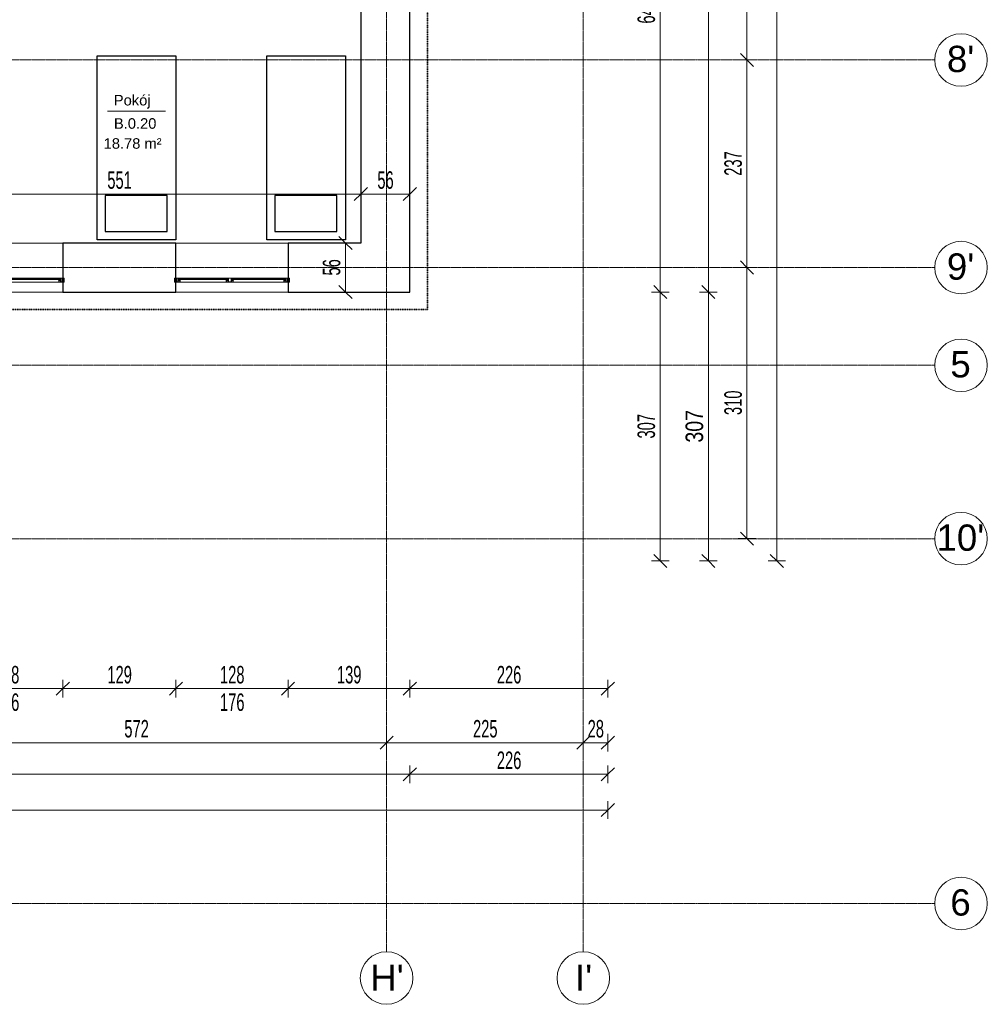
# Model space of a CAD drawing. Header units: millimetres. Extents: x -56965 to 15328, y -25411 to 16900.
# Tile 58 of 69: x -9156 to 1888, y -21975 to -10734. Entities that reach past the tile are written whole.
import ezdxf

# ---------------------------------------------------------------- set-up
doc = ezdxf.new("R2010")
doc.units = ezdxf.units.MM
doc.linetypes.add('__FK_przerywana', pattern=[3.2004, 1.6002, -1.6002])
doc.linetypes.add('Linia siatki', pattern=[22.225, 12.7, -3.175, 3.175, -3.175])
for name, color, linetype, lineweight in [('A-ANNO-DIMS', 7, 'Continuous', 5), ('A-ANNO-DIMS-100', 7, 'Continuous', 5), ('A-AREA-IDEN', 7, 'Continuous', 5), ('A-DETL-GENF', 7, 'Continuous', 5), ('A-GLAZ', 7, 'Continuous', 5), ('A-WALL', 7, 'Continuous', 5), ('G-IMPT', 7, 'Continuous', 5), ('S-GRID', 7, 'Continuous', 5), ('S-GRID-IDEN', 7, 'Continuous', 5)]:
    doc.layers.add(name, color=color, linetype=linetype, lineweight=lineweight)
doc.layers.add('A-DETL', color=7, linetype='Continuous', lineweight=5, true_color=0x00a600)
doc.styles.add('Arial_1', font='arial.ttf', dxfattribs={"width": 0.8, "height": 200})
doc.styles.add('Arial_2', font='arial.ttf', dxfattribs={"height": 300})
doc.styles.add('Arial_3', font='arial.ttf', dxfattribs={"height": 120})
doc.styles.add('Arial_4', font='arial.ttf', dxfattribs={"width": 0.6, "height": 200})
doc.dimstyles.new('REVIT_standard', dxfattribs={"dimscale": 304.8, "dimtxt": 204.05188, "dimasz": 0.492126, "dimexe": 0.328084, "dimexo": 0.0625, "dimgap": 0, "dimtad": 1, "dimdec": 0, "dimlfac": 0.1, "dimzin": 0, "dimdsep": 46, "dimtxsty": 'Arial_1', "dimblk1": 'OBLIQUE', "dimblk2": 'OBLIQUE', "dimsah": 1, "dimcen": 0.09, "dimazin": 0, "dimtfac": 1, "dimtdec": 4, "dimtix": 1, "dimtmove": 0, "dimatfit": 3, "dimfxl": 0.328084, "dimfxlon": 1, "dimtvp": 1, "dimtolj": 1, "dimtzin": 0, "dimarcsym": 2})
doc.dimstyles.new('standard_wielkość_otworów', dxfattribs={"dimscale": 304.8, "dimtxt": 204.05188, "dimasz": 0.492126, "dimexe": 0.328084, "dimexo": 0.0625, "dimgap": 0, "dimtad": 1, "dimdec": 0, "dimlfac": 0.1, "dimzin": 0, "dimdsep": 46, "dimtxsty": 'Arial_4', "dimblk1": 'OBLIQUE', "dimblk2": 'OBLIQUE', "dimsah": 1, "dimcen": 0.09, "dimazin": 0, "dimtfac": 1, "dimtdec": 4, "dimtix": 1, "dimtmove": 0, "dimatfit": 3, "dimfxl": 0.328084, "dimfxlon": 1, "dimtvp": 1, "dimtolj": 1, "dimtzin": 0, "dimarcsym": 2})

# ---------------------------------------------------------------- blocks, each defined once
blk = doc.blocks.new('Aluprof_MB-45_I_Alu_Window-FIX-4-panel_ENG_R-00495 - 1230 x 1480-1588573-PARTER')
at = {"layer": 'A-DETL-GENF'}
for p, q in [((-64, -165), (-593, -165)), ((-69, -120), (-590, -120)), ((-590, -129), (-69, -129)), ((-590, -135), (-69, -135)), ((593, -165), (-14, -165)), ((590, -120), (18, -120)), ((18, -129), (590, -129)), ((18, -135), (590, -135))]:
    blk.add_line(p, q, dxfattribs=at)
at = {"layer": 'A-GLAZ', "color": 55, "true_color": 0xafaf3c}
for p, q in [((-655, -120), (-640, -120)), ((-655, -165), (-655, -120)), ((-640, -165), (-655, -165)), ((-640, -120), (-640, -165)), ((655, -120), (640, -120)), ((640, -120), (640, -165)), ((640, -165), (655, -165)), ((655, -165), (655, -120))]:
    blk.add_line(p, q, dxfattribs=at)
at = {"layer": 'G-IMPT'}
for p, q in [((-603, -135), (-602, -135)), ((-593, -139), (-595, -139)), ((-593, -138), (-593, -138)), ((-593, -143), (-593, -142)), ((-592, -144), (-593, -144)), ((-592, -135), (-591, -135)), ((-590, -137), (-591, -143)), ((-69, -137), (-67, -143)), ((-66, -135), (-68, -135)), ((-67, -144), (-66, -144)), ((-66, -138), (-66, -138)), ((-66, -143), (-66, -142)), ((-65, -139), (-63, -139)), ((-56, -135), (-56, -135)), ((6, -135), (6, -135)), ((15, -139), (13, -139)), ((16, -135), (18, -135)), ((16, -138), (16, -138)), ((15, -143), (16, -142)), ((17, -144), (16, -144)), ((19, -137), (17, -143)), ((590, -137), (591, -143)), ((592, -135), (591, -135)), ((592, -144), (593, -144)), ((593, -138), (593, -138)), ((593, -139), (595, -139)), ((593, -143), (593, -142)), ((603, -135), (602, -135))]:
    blk.add_line(p, q, dxfattribs=at)
at = {"layer": 'G-IMPT', "flags": 128}
for points in [[(-590, -120), (-591, -120), (-640, -120), (-640, -124), (-639, -124), (-638, -124), (-638, -122), (-635, -122), (-635, -132), (-635, -132), (-635, -132), (-635, -140), (-638, -140), (-638, -138), (-639, -138), (-640, -138), (-640, -147), (-639, -147), (-638, -147), (-638, -145), (-635, -145), (-635, -154), (-635, -154), (-635, -154), (-635, -163), (-638, -163), (-638, -161), (-639, -161), (-640, -161), (-640, -165), (-611, -165), (-611, -161), (-613, -161), (-613, -161), (-613, -163), (-616, -163), (-616, -154), (-616, -154), (-616, -154), (-616, -145), (-613, -145), (-613, -147), (-613, -147), (-611, -147), (-611, -136), (-611, -136), (-612, -136), (-612, -136), (-612, -137), (-616, -137), (-616, -132), (-616, -132), (-616, -132), (-616, -127), (-612, -127), (-612, -128), (-612, -128), (-611, -128), (-611, -128), (-611, -125), (-611, -125), (-615, -125), (-615, -124), (-616, -124), (-616, -122), (-600, -122), (-600, -124), (-602, -124), (-602, -125), (-598, -125), (-597, -124), (-599, -124), (-599, -121), (-592, -121), (-592, -124), (-593, -124), (-592, -125), (-590, -125)], [(-618, -138), (-617, -139), (-613, -139), (-613, -143), (-617, -143), (-618, -144), (-618, -163), (-633, -163), (-633, -144), (-634, -143), (-639, -143), (-639, -141), (-634, -141), (-633, -141), (-633, -122), (-618, -122)], [(-613, -161), (-613, -161), (-614, -161), (-615, -161), (-615, -160), (-610, -160), (-610, -163), (-609, -164), (-595, -164), (-594, -163), (-594, -149), (-595, -148), (-612, -148), (-615, -148), (-615, -147), (-614, -145), (-613, -146), (-613, -147), (-611, -147), (-595, -147), (-594, -147), (-594, -144), (-596, -144), (-601, -143), (-601, -142), (-601, -142), (-600, -142), (-595, -143), (-595, -143), (-595, -141), (-594, -141), (-593, -142), (-593, -165), (-593, -165), (-611, -165), (-611, -161)], [(-596, -129), (-598, -129), (-599, -129), (-600, -129), (-600, -129), (-600, -125), (-600, -125), (-590, -125), (-590, -125), (-590, -129), (-590, -129), (-591, -129), (-592, -129), (-594, -129), (-594, -129), (-596, -129)], [(18, -120), (18, -120), (18, -125), (16, -125), (15, -124), (17, -124), (17, -121), (10, -121), (10, -124), (11, -124), (10, -125), (7, -125), (7, -124), (8, -124), (8, -122), (-8, -122), (-8, -124), (-6, -124), (-6, -125), (-3, -125), (-3, -125), (-3, -128), (-3, -128), (-4, -128), (-4, -128), (-4, -127), (-8, -127), (-8, -132), (-8, -132), (-8, -132), (-8, -137), (-4, -137), (-4, -136), (-4, -136), (-3, -136), (-3, -136), (-3, -147), (-4, -147), (-5, -147), (-5, -145), (-8, -145), (-8, -154), (-8, -154), (-8, -154), (-8, -163), (-5, -163), (-5, -161), (-4, -161), (-3, -161), (-3, -165), (-48, -165), (-48, -161), (-46, -161), (-46, -161), (-46, -163), (-43, -163), (-43, -154), (-42, -154), (-43, -154), (-43, -145), (-46, -145), (-46, -147), (-46, -147), (-48, -147), (-48, -136), (-47, -136), (-47, -136), (-46, -136), (-46, -137), (-42, -137), (-42, -132), (-42, -132), (-42, -132), (-42, -127), (-46, -127), (-46, -128), (-47, -128), (-47, -128), (-48, -128), (-48, -125), (-47, -125), (-44, -125), (-44, -124), (-43, -124), (-43, -122), (-59, -122), (-59, -124), (-57, -124), (-57, -125), (-61, -125), (-62, -124), (-60, -124), (-60, -121), (-67, -121), (-67, -124), (-66, -124), (-67, -125), (-69, -125), (-69, -120), (-68, -120)], [(-62, -129), (-61, -129), (-60, -129), (-59, -129), (-58, -129), (-59, -125), (-59, -125), (-68, -125), (-69, -125), (-69, -129), (-68, -129), (-67, -129), (-66, -129), (-65, -129), (-64, -129), (-63, -129)], [(-45, -161), (-45, -161), (-45, -161), (-44, -161), (-44, -160), (-49, -160), (-49, -163), (-49, -164), (-63, -164), (-64, -163), (-64, -149), (-64, -148), (-46, -148), (-43, -148), (-43, -147), (-45, -145), (-45, -146), (-45, -147), (-48, -147), (-64, -147), (-64, -147), (-64, -144), (-63, -144), (-58, -143), (-57, -142), (-58, -142), (-58, -142), (-63, -143), (-64, -143), (-64, -141), (-65, -141), (-66, -142), (-66, -165), (-65, -165), (-48, -165), (-48, -161)], [(-41, -122), (-9, -122), (-9, -138), (-9, -139), (-4, -139), (-4, -143), (-9, -143), (-9, -144), (-9, -163), (-41, -163), (-41, -144), (-41, -143), (-46, -143), (-46, -139), (-41, -139), (-41, -138)], [(-5, -161), (-5, -161), (-5, -161), (-6, -161), (-6, -160), (-1, -160), (-1, -163), (-1, -164), (13, -164), (14, -163), (14, -149), (14, -148), (-4, -148), (-7, -148), (-7, -147), (-5, -145), (-5, -146), (-5, -147), (-3, -147), (14, -147), (14, -147), (14, -144), (13, -144), (8, -143), (7, -142), (8, -142), (8, -142), (13, -143), (14, -143), (14, -141), (15, -141), (15, -142), (15, -165), (15, -165), (-3, -165), (-3, -161)], [(12, -129), (11, -129), (10, -129), (9, -129), (8, -129), (8, -125), (9, -125), (18, -125), (18, -125), (19, -129), (18, -129), (17, -129), (16, -129), (15, -129), (14, -129), (13, -129)], [(590, -120), (590, -120), (640, -120), (640, -124), (638, -124), (638, -124), (638, -122), (635, -122), (635, -132), (635, -132), (635, -132), (635, -140), (638, -140), (638, -138), (638, -138), (640, -138), (640, -147), (638, -147), (638, -147), (638, -145), (635, -145), (635, -154), (635, -154), (635, -154), (635, -163), (638, -163), (638, -161), (638, -161), (640, -161), (640, -165), (611, -165), (611, -161), (612, -161), (613, -161), (613, -163), (616, -163), (616, -154), (616, -154), (616, -154), (616, -145), (613, -145), (613, -147), (612, -147), (611, -147), (611, -136), (611, -136), (612, -136), (612, -136), (612, -137), (616, -137), (616, -132), (616, -132), (616, -132), (616, -127), (612, -127), (612, -128), (612, -128), (611, -128), (611, -128), (611, -125), (611, -125), (614, -125), (614, -124), (616, -124), (616, -122), (600, -122), (600, -124), (601, -124), (601, -125), (598, -125), (597, -124), (598, -124), (598, -121), (591, -121), (591, -124), (593, -124), (592, -125), (590, -125)], [(596, -129), (598, -129), (599, -129), (600, -129), (600, -129), (600, -125), (600, -125), (590, -125), (590, -125), (590, -129), (590, -129), (591, -129), (592, -129), (594, -129), (594, -129), (596, -129)], [(613, -161), (613, -161), (614, -161), (615, -161), (615, -160), (610, -160), (610, -163), (609, -164), (595, -164), (594, -163), (594, -149), (595, -148), (612, -148), (615, -148), (615, -147), (614, -145), (613, -146), (613, -147), (611, -147), (595, -147), (594, -147), (594, -144), (596, -144), (601, -143), (601, -142), (601, -142), (600, -142), (595, -143), (595, -143), (595, -141), (593, -141), (593, -142), (593, -165), (593, -165), (611, -165), (611, -161)], [(618, -138), (617, -139), (612, -139), (612, -143), (617, -143), (618, -144), (618, -163), (633, -163), (633, -144), (634, -143), (638, -143), (638, -141), (634, -141), (633, -141), (633, -122), (618, -122)]]:
    blk.add_lwpolyline(points, close=True, dxfattribs=at)
for points in [[(-544, -129), (-604, -129), (-604, -135), (-544, -135)], [(-597, -125), (-597, -124), (-597, -124), (-597, -123), (-597, -123), (-596, -122), (-594, -122), (-593, -123), (-592, -123), (-592, -124), (-593, -124), (-593, -125)], [(-593, -141), (-595, -141), (-595, -142)], [(-115, -129), (-55, -129), (-55, -135), (-115, -135)], [(-62, -125), (-62, -124), (-61, -124), (-61, -123), (-61, -123), (-62, -122), (-65, -122), (-66, -123), (-66, -123), (-66, -124), (-66, -124), (-66, -125)], [(-65, -141), (-63, -141), (-63, -142)], [(64, -129), (4, -129), (4, -135), (64, -135)], [(11, -125), (11, -124), (11, -124), (11, -123), (11, -123), (12, -122), (15, -122), (16, -123), (16, -123), (16, -124), (15, -124), (15, -125)], [(15, -141), (13, -141), (13, -142)], [(544, -129), (604, -129), (604, -135), (544, -135)], [(597, -125), (597, -124), (597, -124), (597, -123), (597, -123), (596, -122), (594, -122), (593, -123), (592, -123), (592, -124), (593, -124), (593, -125)], [(593, -141), (595, -141), (595, -142)]]:
    blk.add_lwpolyline(points, dxfattribs=at)
at = {"layer": 'G-IMPT'}
for centre in [(-595, -124), (-64, -124), (13, -124), (595, -124)]:
    blk.add_circle(centre, 1, dxfattribs=at)
for centre, radius, start, end in [((-603, -136), 0.82, 88.3309, 254.1936), ((-606, -147), 10.9, 24.1906, 72.9309), ((-603, -142), 7.1, 38.4087, 84.7254), ((-592, -140), 4.82, 91.8339, 154.522), ((-597, -137), 0.57, 216.6541, 311.4905), ((-592, -139), 3.53, 72.0819, 164.2736), ((-595, -138), 0.606, 180.9387, 274.7577), ((-596, -142), 0.5, 224.7824, 345), ((-591, -138), 1.38, 95.8715, 168.0912), ((-593, -138), 0.711, 284.2724, 341.4484), ((-593, -142), 0.2, 355, 90), ((-593, -143), 0.2, 175, 270), ((-592, -143), 0.8, 270, 355.7208), ((-591, -136), 1.19, 335.9195, 86.1021), ((-591, -136), 0.492, 278.4511, 68.4438), ((-68, -136), 1.19, 93.8979, 204.0805), ((-67, -136), 0.492, 111.5562, 261.5489), ((-66, -139), 3.53, 15.7264, 107.9181), ((-67, -138), 1.38, 11.9088, 84.1285), ((-67, -143), 0.8, 184.2792, 270), ((-66, -140), 4.82, 25.478, 88.1661), ((-65, -138), 0.711, 198.5516, 255.7276), ((-65, -142), 0.2, 90, 185), ((-66, -143), 0.2, 270, 5), ((-63, -138), 0.606, 265.2423, 359.0613), ((-63, -142), 0.5, 195, 315.2176), ((-52, -147), 10.9, 107.0691, 155.8094), ((-62, -137), 0.57, 228.5095, 323.3459), ((-55, -142), 7.1, 95.2746, 141.5913), ((-56, -136), 0.82, 285.8064, 91.6691), ((6, -136), 0.82, 88.3309, 254.1936), ((5, -142), 7.1, 38.4087, 84.7254), ((2, -147), 10.9, 24.1906, 72.9309), ((11, -137), 0.57, 216.6541, 311.4905), ((16, -140), 4.82, 91.8339, 154.522), ((13, -142), 0.5, 224.7824, 345), ((16, -139), 3.53, 72.0819, 164.2736), ((13, -138), 0.606, 180.9387, 274.7577), ((15, -138), 0.711, 284.2724, 341.4484), ((15, -142), 0.2, 355, 90), ((16, -143), 0.2, 175, 270), ((17, -138), 1.38, 95.8715, 168.0912), ((17, -136), 0.492, 278.4511, 68.4438), ((17, -143), 0.8, 270, 355.7208), ((18, -136), 1.19, 335.9195, 86.1021), ((591, -136), 1.19, 93.8979, 204.0805), ((592, -139), 3.53, 15.7264, 107.9181), ((591, -136), 0.492, 111.5562, 261.5489), ((591, -138), 1.38, 11.9088, 84.1285), ((592, -143), 0.8, 184.2792, 270), ((592, -140), 4.82, 25.478, 88.1661), ((593, -138), 0.711, 198.5516, 255.7276), ((593, -142), 0.2, 90, 185), ((593, -143), 0.2, 270, 5), ((595, -138), 0.606, 265.2423, 359.0613), ((596, -142), 0.5, 195, 315.2176), ((606, -147), 10.9, 107.0691, 155.8094), ((603, -142), 7.1, 95.2746, 141.5913), ((597, -137), 0.57, 228.5095, 323.3459), ((603, -136), 0.82, 285.8064, 91.6691)]:
    blk.add_arc(centre, radius, start, end, dxfattribs=at)
blk = doc.blocks.new('Siatka - SOsi_Sybol osi-348494-PARTER')
at = {"layer": 'S-GRID-IDEN', "color": 142, "true_color": 0x0080c0}
blk.add_circle((0, 0), 3, dxfattribs=at)
blk = doc.blocks.new('DIMBLOCK11-PARTER')
at = {"layer": 'A-ANNO-DIMS-100', "color": 250, "true_color": 0x303030, "transparency": 16777216}
for p, q in [((-1296, -13844), (-1371, -13769)), ((-1296, -13844), (-1396, -13844)), ((-1296, -16914), (-1296, -13844)), ((-1296, -13844), (-1221, -13919)), ((-1296, -13844), (-1196, -13844)), ((-1296, -16914), (-1371, -16839)), ((-1296, -16914), (-1396, -16914)), ((-1296, -16914), (-1221, -16989)), ((-1296, -16914), (-1196, -16914))]:
    blk.add_line(p, q, dxfattribs=at)
at = {"layer": 'A-ANNO-DIMS-100', "color": 0, "transparency": 16777216, "insert": (-1556, -15563), "char_height": 200, "width": 440.75, "attachment_point": 1, "rotation": 90, "line_spacing_factor": 0.941778, "style": 'Arial_1'}
blk.add_mtext('307', dxfattribs=at)
blk = doc.blocks.new('_Oblique')
at = {"color": 0, "linetype": 'ByBlock', "lineweight": -2}
blk.add_line((-0.5, -0.5), (0.5, 0.5), dxfattribs=at)
blk = doc.blocks.new('DIMBLOCK12-PARTER')
at = {"layer": 'A-ANNO-DIMS-100', "color": 250, "true_color": 0x303030, "transparency": 16777216}
for p, q in [((-1296, 2656), (-1371, 2731)), ((-1296, 2656), (-1396, 2656)), ((-1296, -13844), (-1296, 2656)), ((-1296, 2656), (-1221, 2581)), ((-1296, 2656), (-1196, 2656)), ((-1296, -13844), (-1371, -13769)), ((-1296, -13844), (-1396, -13844)), ((-1296, -13844), (-1221, -13919)), ((-1296, -13844), (-1196, -13844))]:
    blk.add_line(p, q, dxfattribs=at)
at = {"layer": 'A-ANNO-DIMS-100', "color": 0, "transparency": 16777216, "insert": (-1556, -5839), "char_height": 200, "width": 587.67, "attachment_point": 1, "rotation": 90, "line_spacing_factor": 0.941778, "style": 'Arial_1'}
blk.add_mtext('1650', dxfattribs=at)
blk = doc.blocks.new('AN_pomieszczenia - Room Tag With Area-359654-PARTER')
at = {"layer": 'A-AREA-IDEN'}
for p in [(-3.3, 0), (3.3, 0)]:
    blk.add_line(p, (0, 0), dxfattribs=at)
blk = doc.blocks.new('DIMBLOCK145-PARTER')
at = {"layer": 'A-ANNO-DIMS-100', "color": 250, "true_color": 0x303030, "transparency": 16777216}
for p, q in [((-36099, -19758), (-36099, -19658)), ((-2443, -19758), (-2443, -19658)), ((-36099, -19758), (-36174, -19833)), ((-36099, -19758), (-36024, -19683)), ((-36099, -19758), (-2443, -19758)), ((-36099, -19758), (-36099, -19858)), ((-2443, -19758), (-2518, -19833)), ((-2443, -19758), (-2368, -19683)), ((-2443, -19758), (-2443, -19858))]:
    blk.add_line(p, q, dxfattribs=at)
at = {"layer": 'A-ANNO-DIMS-100', "color": 0, "transparency": 16777216, "insert": (-19453, -19498), "char_height": 200, "width": 436.98, "attachment_point": 1, "line_spacing_factor": 0.941778, "style": 'Arial_4'}
blk.add_mtext('3366', dxfattribs=at)
blk = doc.blocks.new('DIMBLOCK146-PARTER')
at = {"layer": 'A-ANNO-DIMS-100', "color": 250, "true_color": 0x303030, "transparency": 16777216}
for p, q in [((-36099, -19349), (-36099, -19249)), ((-36099, -19349), (-36024, -19274)), ((-4703, -19349), (-4703, -19249)), ((-4703, -19349), (-4628, -19274)), ((-36099, -19349), (-36174, -19424)), ((-36099, -19349), (-4703, -19349)), ((-36099, -19349), (-36099, -19449)), ((-4703, -19349), (-4778, -19424)), ((-4703, -19349), (-4703, -19449))]:
    blk.add_line(p, q, dxfattribs=at)
at = {"layer": 'A-ANNO-DIMS-100', "color": 0, "transparency": 16777216, "insert": (-20583, -19089), "char_height": 200, "width": 436.98, "attachment_point": 1, "line_spacing_factor": 0.941778, "style": 'Arial_4'}
blk.add_mtext('3140', dxfattribs=at)
blk = doc.blocks.new('DIMBLOCK147-PARTER')
at = {"layer": 'A-ANNO-DIMS-100', "color": 250, "true_color": 0x303030, "transparency": 16777216}
for p, q in [((-4703, -19349), (-4703, -19249)), ((-4703, -19349), (-4628, -19274)), ((-2443, -19349), (-2443, -19249)), ((-2443, -19349), (-2368, -19274)), ((-4703, -19349), (-4778, -19424)), ((-4703, -19349), (-2443, -19349)), ((-4703, -19349), (-4703, -19449)), ((-2443, -19349), (-2518, -19424)), ((-2443, -19349), (-2443, -19449))]:
    blk.add_line(p, q, dxfattribs=at)
at = {"layer": 'A-ANNO-DIMS-100', "color": 0, "transparency": 16777216, "insert": (-3710, -19089), "char_height": 200, "width": 327.74, "attachment_point": 1, "line_spacing_factor": 0.941778, "style": 'Arial_4'}
blk.add_mtext('226', dxfattribs=at)
blk = doc.blocks.new('DIMBLOCK161-PARTER')
at = {"layer": 'A-ANNO-DIMS-100', "color": 250, "true_color": 0x303030, "transparency": 16777216}
for p, q in [((-10776, -12725), (-10776, -12625)), ((-10776, -12725), (-10701, -12650)), ((-5263, -12725), (-5263, -12625)), ((-5263, -12725), (-5188, -12650)), ((-10776, -12725), (-10851, -12800)), ((-10776, -12725), (-5263, -12725)), ((-10776, -12725), (-10776, -12825)), ((-5263, -12725), (-5338, -12800)), ((-5263, -12725), (-5263, -12825))]:
    blk.add_line(p, q, dxfattribs=at)
at = {"layer": 'A-ANNO-DIMS-100', "color": 0, "transparency": 16777216, "insert": (-8156, -12465), "char_height": 200, "width": 327.74, "attachment_point": 1, "line_spacing_factor": 0.941778, "style": 'Arial_4'}
blk.add_mtext('551', dxfattribs=at)
blk = doc.blocks.new('DIMBLOCK162-PARTER')
at = {"layer": 'A-ANNO-DIMS-100', "color": 250, "true_color": 0x303030, "transparency": 16777216}
for p, q in [((-5263, -12725), (-5263, -12625)), ((-5263, -12725), (-5188, -12650)), ((-4703, -12725), (-4703, -12625)), ((-4703, -12725), (-4628, -12650)), ((-5263, -12725), (-5338, -12800)), ((-5263, -12725), (-4703, -12725)), ((-5263, -12725), (-5263, -12825)), ((-4703, -12725), (-4778, -12800)), ((-4703, -12725), (-4703, -12825))]:
    blk.add_line(p, q, dxfattribs=at)
at = {"layer": 'A-ANNO-DIMS-100', "color": 0, "transparency": 16777216, "insert": (-5074, -12465), "char_height": 200, "width": 218.49, "attachment_point": 1, "line_spacing_factor": 0.941778, "style": 'Arial_4'}
blk.add_mtext('56', dxfattribs=at)
blk = doc.blocks.new('DIMBLOCK173-PARTER')
at = {"layer": 'A-ANNO-DIMS-100', "color": 250, "true_color": 0x303030, "transparency": 16777216}
for p, q in [((-1845, -7440), (-1920, -7365)), ((-1845, -7440), (-1945, -7440)), ((-1845, -7440), (-1845, -13844)), ((-1845, -7440), (-1770, -7515)), ((-1845, -7440), (-1745, -7440)), ((-1845, -13844), (-1920, -13769)), ((-1845, -13844), (-1945, -13844)), ((-1845, -13844), (-1770, -13919)), ((-1845, -13844), (-1745, -13844))]:
    blk.add_line(p, q, dxfattribs=at)
at = {"layer": 'A-ANNO-DIMS-100', "color": 0, "transparency": 16777216, "insert": (-2105, -10779), "char_height": 200, "width": 327.74, "attachment_point": 1, "rotation": 90, "line_spacing_factor": 0.941778, "style": 'Arial_4'}
blk.add_mtext('640', dxfattribs=at)
blk = doc.blocks.new('DIMBLOCK174-PARTER')
at = {"layer": 'A-ANNO-DIMS-100', "color": 250, "true_color": 0x303030, "transparency": 16777216}
for p, q in [((-1845, -13844), (-1920, -13769)), ((-1845, -13844), (-1945, -13844)), ((-1845, -13844), (-1845, -16914)), ((-1845, -13844), (-1770, -13919)), ((-1845, -13844), (-1745, -13844)), ((-1845, -16914), (-1920, -16839)), ((-1845, -16914), (-1945, -16914)), ((-1845, -16914), (-1770, -16989)), ((-1845, -16914), (-1745, -16914))]:
    blk.add_line(p, q, dxfattribs=at)
at = {"layer": 'A-ANNO-DIMS-100', "color": 0, "transparency": 16777216, "insert": (-2105, -15516), "char_height": 200, "width": 327.74, "attachment_point": 1, "rotation": 90, "line_spacing_factor": 0.941778, "style": 'Arial_4'}
blk.add_mtext('307', dxfattribs=at)
blk = doc.blocks.new('DIMBLOCK175-PARTER')
at = {"layer": 'A-ANNO-DIMS-100', "color": 250, "true_color": 0x303030, "transparency": 16777216}
for p, q in [((-515, 6866), (-615, 6866)), ((-515, 6866), (-590, 6941)), ((-515, -16914), (-515, 6866)), ((-515, 6866), (-440, 6791)), ((-515, 6866), (-415, 6866)), ((-515, -16914), (-590, -16839)), ((-515, -16914), (-615, -16914)), ((-515, -16914), (-440, -16989)), ((-515, -16914), (-415, -16914))]:
    blk.add_line(p, q, dxfattribs=at)
at = {"layer": 'A-ANNO-DIMS-100', "color": 0, "transparency": 16777216, "insert": (-775, -5206), "char_height": 200, "width": 436.98, "attachment_point": 1, "rotation": 90, "line_spacing_factor": 0.941778, "style": 'Arial_4'}
blk.add_mtext('2378', dxfattribs=at)
blk = doc.blocks.new('DIMBLOCK197-PARTER')
at = {"layer": 'A-ANNO-DIMS-100', "color": 250, "true_color": 0x303030, "transparency": 16777216}
for p, q in [((-9943, -18371), (-9943, -18271)), ((-9943, -18371), (-9868, -18296)), ((-8663, -18371), (-8663, -18271)), ((-8663, -18371), (-8588, -18296)), ((-9943, -18371), (-10018, -18446)), ((-9943, -18371), (-8663, -18371)), ((-9943, -18371), (-9943, -18471)), ((-8663, -18371), (-8738, -18446)), ((-8663, -18371), (-8663, -18471))]:
    blk.add_line(p, q, dxfattribs=at)
at = {"layer": 'A-ANNO-DIMS-100', "color": 0, "transparency": 16777216, "char_height": 200, "width": 327.74, "attachment_point": 1, "line_spacing_factor": 0.941778, "style": 'Arial_4'}
for s, insert in [('128', (-9440, -18112)), ('176', (-9440, -18426))]:
    blk.add_mtext(s, dxfattribs=dict(at, insert=insert))
blk = doc.blocks.new('DIMBLOCK198-PARTER')
at = {"layer": 'A-ANNO-DIMS-100', "color": 250, "true_color": 0x303030, "transparency": 16777216}
for p, q in [((-8663, -18371), (-8663, -18271)), ((-8663, -18371), (-8588, -18296)), ((-7373, -18371), (-7373, -18271)), ((-7373, -18371), (-7298, -18296)), ((-8663, -18371), (-8738, -18446)), ((-8663, -18371), (-7373, -18371)), ((-8663, -18371), (-8663, -18471)), ((-7373, -18371), (-7448, -18446)), ((-7373, -18371), (-7373, -18471))]:
    blk.add_line(p, q, dxfattribs=at)
at = {"layer": 'A-ANNO-DIMS-100', "color": 0, "transparency": 16777216, "insert": (-8155, -18112), "char_height": 200, "width": 327.74, "attachment_point": 1, "line_spacing_factor": 0.941778, "style": 'Arial_4'}
blk.add_mtext('129', dxfattribs=at)
blk = doc.blocks.new('DIMBLOCK199-PARTER')
at = {"layer": 'A-ANNO-DIMS-100', "color": 250, "true_color": 0x303030, "transparency": 16777216}
for p, q in [((-7373, -18371), (-7373, -18271)), ((-7373, -18371), (-7298, -18296)), ((-6093, -18371), (-6093, -18271)), ((-6093, -18371), (-6018, -18296)), ((-7373, -18371), (-7448, -18446)), ((-7373, -18371), (-6093, -18371)), ((-7373, -18371), (-7373, -18471)), ((-6093, -18371), (-6168, -18446)), ((-6093, -18371), (-6093, -18471))]:
    blk.add_line(p, q, dxfattribs=at)
at = {"layer": 'A-ANNO-DIMS-100', "color": 0, "transparency": 16777216, "char_height": 200, "width": 327.74, "attachment_point": 1, "line_spacing_factor": 0.941778, "style": 'Arial_4'}
for s, insert in [('128', (-6870, -18112)), ('176', (-6870, -18426))]:
    blk.add_mtext(s, dxfattribs=dict(at, insert=insert))
blk = doc.blocks.new('DIMBLOCK200-PARTER')
at = {"layer": 'A-ANNO-DIMS-100', "color": 250, "true_color": 0x303030, "transparency": 16777216}
for p, q in [((-6093, -18371), (-6093, -18271)), ((-6093, -18371), (-6018, -18296)), ((-4703, -18371), (-4703, -18271)), ((-4703, -18371), (-4628, -18296)), ((-6093, -18371), (-6168, -18446)), ((-6093, -18371), (-4703, -18371)), ((-6093, -18371), (-6093, -18471)), ((-4703, -18371), (-4778, -18446)), ((-4703, -18371), (-4703, -18471))]:
    blk.add_line(p, q, dxfattribs=at)
at = {"layer": 'A-ANNO-DIMS-100', "color": 0, "transparency": 16777216, "insert": (-5535, -18112), "char_height": 200, "width": 327.74, "attachment_point": 1, "line_spacing_factor": 0.941778, "style": 'Arial_4'}
blk.add_mtext('139', dxfattribs=at)
blk = doc.blocks.new('DIMBLOCK201-PARTER')
at = {"layer": 'A-ANNO-DIMS-100', "color": 250, "true_color": 0x303030, "transparency": 16777216}
for p, q in [((-4703, -18371), (-4703, -18271)), ((-4703, -18371), (-4628, -18296)), ((-2443, -18371), (-2443, -18271)), ((-2443, -18371), (-2368, -18296)), ((-4703, -18371), (-4778, -18446)), ((-4703, -18371), (-2443, -18371)), ((-4703, -18371), (-4703, -18471)), ((-2443, -18371), (-2518, -18446)), ((-2443, -18371), (-2443, -18471))]:
    blk.add_line(p, q, dxfattribs=at)
at = {"layer": 'A-ANNO-DIMS-100', "color": 0, "transparency": 16777216, "insert": (-3710, -18112), "char_height": 200, "width": 327.74, "attachment_point": 1, "line_spacing_factor": 0.941778, "style": 'Arial_4'}
blk.add_mtext('226', dxfattribs=at)
blk = doc.blocks.new('DIMBLOCK209-PARTER')
at = {"layer": 'A-ANNO-DIMS-100', "color": 250, "true_color": 0x303030, "transparency": 16777216}
for p, q in [((-10683, -18989), (-10758, -19064)), ((-10683, -18989), (-10683, -18889)), ((-10683, -18989), (-10608, -18914)), ((-10683, -18989), (-4968, -18989)), ((-10683, -18989), (-10683, -19089)), ((-4968, -18989), (-5043, -19064)), ((-4968, -18989), (-4968, -18889)), ((-4968, -18989), (-4893, -18914)), ((-4968, -18989), (-4968, -19089))]:
    blk.add_line(p, q, dxfattribs=at)
at = {"layer": 'A-ANNO-DIMS-100', "color": 0, "transparency": 16777216, "insert": (-7962, -18729), "char_height": 200, "width": 327.74, "attachment_point": 1, "line_spacing_factor": 0.941778, "style": 'Arial_4'}
blk.add_mtext('572', dxfattribs=at)
blk = doc.blocks.new('DIMBLOCK210-PARTER')
at = {"layer": 'A-ANNO-DIMS-100', "color": 250, "true_color": 0x303030, "transparency": 16777216}
for p, q in [((-4968, -18989), (-5043, -19064)), ((-4968, -18989), (-4968, -18889)), ((-4968, -18989), (-4893, -18914)), ((-4968, -18989), (-2723, -18989)), ((-4968, -18989), (-4968, -19089)), ((-2723, -18989), (-2798, -19064)), ((-2723, -18989), (-2723, -18889)), ((-2723, -18989), (-2648, -18914)), ((-2723, -18989), (-2723, -19089))]:
    blk.add_line(p, q, dxfattribs=at)
at = {"layer": 'A-ANNO-DIMS-100', "color": 0, "transparency": 16777216, "insert": (-3982, -18729), "char_height": 200, "width": 327.74, "attachment_point": 1, "line_spacing_factor": 0.941778, "style": 'Arial_4'}
blk.add_mtext('225', dxfattribs=at)
blk = doc.blocks.new('DIMBLOCK211-PARTER')
at = {"layer": 'A-ANNO-DIMS-100', "color": 250, "true_color": 0x303030, "transparency": 16777216}
for p, q in [((-2723, -18989), (-2798, -19064)), ((-2723, -18989), (-2723, -18889)), ((-2723, -18989), (-2648, -18914)), ((-2723, -18989), (-2443, -18989)), ((-2723, -18989), (-2723, -19089)), ((-2443, -18989), (-2518, -19064)), ((-2443, -18989), (-2443, -18889)), ((-2443, -18989), (-2368, -18914)), ((-2443, -18989), (-2443, -19089))]:
    blk.add_line(p, q, dxfattribs=at)
at = {"layer": 'A-ANNO-DIMS-100', "color": 0, "transparency": 16777216, "insert": (-2674, -18729), "char_height": 200, "width": 218.49, "attachment_point": 1, "line_spacing_factor": 0.941778, "style": 'Arial_4'}
blk.add_mtext('28', dxfattribs=at)
blk = doc.blocks.new('DIMBLOCK248-PARTER')
at = {"layer": 'A-ANNO-DIMS-100', "color": 250, "true_color": 0x303030, "transparency": 16777216}
for p, q in [((-5437, -13284), (-5512, -13209)), ((-5437, -13284), (-5537, -13284)), ((-5437, -13844), (-5437, -13284)), ((-5437, -13284), (-5362, -13359)), ((-5437, -13284), (-5337, -13284)), ((-5437, -13844), (-5512, -13769)), ((-5437, -13844), (-5537, -13844)), ((-5437, -13844), (-5362, -13919)), ((-5437, -13844), (-5337, -13844))]:
    blk.add_line(p, q, dxfattribs=at)
at = {"layer": 'A-ANNO-DIMS-100', "color": 0, "transparency": 16777216, "insert": (-5697, -13655), "char_height": 200, "width": 218.49, "attachment_point": 1, "rotation": 90, "line_spacing_factor": 0.941778, "style": 'Arial_4'}
blk.add_mtext('56', dxfattribs=at)
blk = doc.blocks.new('DIMBLOCK293-PARTER')
at = {"layer": 'A-ANNO-DIMS-100', "color": 250, "true_color": 0x303030, "transparency": 16777216}
for p, q in [((-855, -9374), (-930, -9299)), ((-855, -9374), (-955, -9374)), ((-855, -9374), (-855, -11194)), ((-855, -9374), (-780, -9449)), ((-855, -9374), (-755, -9374)), ((-855, -11194), (-930, -11119)), ((-855, -11194), (-955, -11194)), ((-855, -11194), (-780, -11269)), ((-855, -11194), (-755, -11194))]:
    blk.add_line(p, q, dxfattribs=at)
at = {"layer": 'A-ANNO-DIMS-100', "color": 0, "transparency": 16777216, "insert": (-1114, -10421), "char_height": 200, "width": 327.74, "attachment_point": 1, "rotation": 90, "line_spacing_factor": 0.941778, "style": 'Arial_4'}
blk.add_mtext('182', dxfattribs=at)
blk = doc.blocks.new('DIMBLOCK294-PARTER')
at = {"layer": 'A-ANNO-DIMS-100', "color": 250, "true_color": 0x303030, "transparency": 16777216}
for p, q in [((-855, -11194), (-930, -11119)), ((-855, -11194), (-955, -11194)), ((-855, -11194), (-855, -13564)), ((-855, -11194), (-780, -11269)), ((-855, -11194), (-755, -11194)), ((-855, -13564), (-955, -13564)), ((-855, -13564), (-930, -13489)), ((-855, -13564), (-780, -13639)), ((-855, -13564), (-755, -13564))]:
    blk.add_line(p, q, dxfattribs=at)
at = {"layer": 'A-ANNO-DIMS-100', "color": 0, "transparency": 16777216, "insert": (-1114, -12516), "char_height": 200, "width": 327.74, "attachment_point": 1, "rotation": 90, "line_spacing_factor": 0.941778, "style": 'Arial_4'}
blk.add_mtext('237', dxfattribs=at)
blk = doc.blocks.new('DIMBLOCK295-PARTER')
at = {"layer": 'A-ANNO-DIMS-100', "color": 250, "true_color": 0x303030, "transparency": 16777216}
for p, q in [((-855, -13564), (-955, -13564)), ((-855, -13564), (-930, -13489)), ((-855, -13564), (-855, -16659)), ((-855, -13564), (-780, -13639)), ((-855, -13564), (-755, -13564)), ((-855, -16659), (-930, -16584)), ((-855, -16659), (-955, -16659)), ((-855, -16659), (-780, -16734)), ((-855, -16659), (-755, -16659))]:
    blk.add_line(p, q, dxfattribs=at)
at = {"layer": 'A-ANNO-DIMS-100', "color": 0, "transparency": 16777216, "insert": (-1114, -15248), "char_height": 200, "width": 327.74, "attachment_point": 1, "rotation": 90, "line_spacing_factor": 0.941778, "style": 'Arial_4'}
blk.add_mtext('310', dxfattribs=at)

msp = doc.modelspace()

# ---------------------------------------------------------------- linework, layer by layer
for p, q in [((-8273.41602, -11146.58232), (-7373.41602, -11146.58232)), ((-8273.41602, -13246.58232), (-8273.41602, -11146.58232)), ((-7373.41602, -11146.58232), (-7373.41602, -13246.58232)), ((-6337.05001, -11146.58232), (-5437.05001, -11146.58232)), ((-6337.05001, -13246.58232), (-6337.05001, -11146.58232)), ((-5437.05001, -11146.58232), (-5437.05001, -13246.58232)), ((-7373.41602, -13246.58232), (-8273.41602, -13246.58232)), ((-5437.05001, -13246.58232), (-6337.05001, -13246.58232))]:
    msp.add_line(p, q)
for points in [[(-8179.05622, -13152.20783), (-7473.00614, -13152.20783), (-7473.00614, -12742.61594), (-8179.05622, -12742.61594)], [(-6242.69021, -13152.20783), (-5536.64013, -13152.20783), (-5536.64013, -12742.61594), (-6242.69021, -12742.61594)]]:
    msp.add_lwpolyline(points, close=True)
at = {"layer": 'A-DETL', "color": 6, "linetype": '__FK_przerywana', "lineweight": 35, "true_color": 0xff00ff}
for p, q in [((-4503.41602, -6164.40745), (-4503.41602, -14044.40745)), ((-4503.41602, -14044.40745), (-13373.81602, -14044.40745))]:
    msp.add_line(p, q, dxfattribs=at)
at = {"layer": 'A-WALL', "lineweight": 25}
for p, q in [((-4703.41602, -13844.40745), (-4703.41602, -5964.40745)), ((-5263.41602, -9804.40745), (-5263.41602, -13284.40745)), ((-7373.41602, -13284.40745), (-8663.41602, -13284.40745)), ((-8663.41602, -13284.40745), (-8663.41602, -13844.40745)), ((-7373.41602, -13844.40745), (-7373.41602, -13284.40745)), ((-5263.41602, -13284.40745), (-6093.41602, -13284.40745)), ((-6093.41602, -13284.40745), (-6093.41602, -13844.40745)), ((-8663.41602, -13844.40745), (-7373.41602, -13844.40745)), ((-6093.41602, -13844.40745), (-4703.41602, -13844.40745))]:
    msp.add_line(p, q, dxfattribs=at)
at = {"layer": 'A-WALL'}
for p, q in [((-9943.41602, -13284.40745), (-8663.41602, -13284.40745)), ((-7373.41602, -13284.40745), (-6093.41602, -13284.40745)), ((-8663.41602, -13844.40745), (-9943.41602, -13844.40745)), ((-6093.41602, -13844.40745), (-7373.41602, -13844.40745))]:
    msp.add_line(p, q, dxfattribs=at)
at = {"layer": 'S-GRID', "linetype": 'Linia siatki'}
for p, q in [((-4968.41602, 10521.57226), (-4968.41602, -21375.48764)), ((-2723.41602, 10521.57226), (-2723.41602, -21375.48764)), ((-55866.74056, -11194.40745), (1287.74041, -11194.40745)), ((-55866.74056, -13564.40745), (1287.74041, -13564.40745)), ((-55866.74056, -14680.40745), (1287.74041, -14680.40745)), ((-55866.74056, -16659.40745), (1287.74041, -16659.40745)), ((-55866.74056, -20824.40745), (1287.74041, -20824.40745))]:
    msp.add_line(p, q, dxfattribs=at)

# ---------------------------------------------------------------- block references
at = {"layer": 'A-AREA-IDEN', "xscale": 99.99999999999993, "yscale": 99.99999999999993, "zscale": 99.99999999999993}
msp.add_blockref('AN_pomieszczenia - Room Tag With Area-359654-PARTER', (-7822.2995, -11778.89979), dxfattribs=at)
at = {"layer": 'A-GLAZ', "color": 55, "true_color": 0xafaf3c}
for p in [(-9303.41602, -13564.40745), (-6733.41602, -13564.40745)]:
    msp.add_blockref('Aluprof_MB-45_I_Alu_Window-FIX-4-panel_ENG_R-00495 - 1230 x 1480-1588573-PARTER', p, dxfattribs=at)
at = {"layer": 'S-GRID-IDEN', "color": 142, "true_color": 0x0080c0, "xscale": 99.99999999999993, "yscale": 99.99999999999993, "zscale": 99.99999999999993}
for p, rotation in [((1587.74041, -11194.40745), 269.9999999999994), ((1587.74041, -13564.40745), 269.9999999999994), ((1587.74041, -14680.40745), 269.9999999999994), ((1587.74041, -16659.40745), 269.9999999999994), ((1587.74041, -20824.40745), 269.9999999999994), ((-4968.41602, -21675.48764), 180), ((-2723.41602, -21675.48764), 180)]:
    msp.add_blockref('Siatka - SOsi_Sybol osi-348494-PARTER', p, dxfattribs=dict(at, rotation=rotation))

# ---------------------------------------------------------------- texts
at = {"layer": 'A-AREA-IDEN', "char_height": 120, "attachment_point": 1, "style": 'Arial_3'}
for s, insert, width in [('Pokój', (-8081.54393, -11593.53352), 537.130625), ('B.0.20', (-8080.46369, -11859.31857), 633.333125), ('18.78 m²', (-8197.91893, -12087.6332), 857.805625)]:
    msp.add_mtext(s, dxfattribs=dict(at, insert=insert, width=width))
at = {"layer": 'S-GRID-IDEN', "color": 142, "true_color": 0x0080c0, "char_height": 300, "attachment_point": 1, "style": 'Arial_2'}
for s, insert, width in [("8'", (1426.195, -11032.51464), 384.81), ("9'", (1426.195, -13402.51464), 384.81), ('\\fArial|b0|i0|c238|p34|;5', (1465.695, -14518.51464), 288.6075), ("10'", (1307.195, -16497.51464), 673.4175), ('\\fArial|b0|i0|c238|p34|;6', (1465.695, -20662.51464), 288.6075), ("H'", (-5155.87738, -21521.58807), 464.97875), ("I'", (-2818.37738, -21521.58807), 240.50625)]:
    msp.add_mtext(s, dxfattribs=dict(at, insert=insert, width=width))

# ---------------------------------------------------------------- dimensions: what is measured, and where the dimension line sits
at = {"layer": 'A-ANNO-DIMS', "color": 250, "true_color": 0x303030}
for base, p1, p2, dimstyle, override, picture, middle in [((-515.15199, 6865.59255), (-615.15199, -16914.40745), (-615.15199, 6865.59255), 'standard_wielkość_otworów', {"dimpost": '<>', "dimfxl": 23780}, 'DIMBLOCK175-PARTER', (-617.3348, -5024.40745)), ((-1296.33704, 2655.59255), (-1396.33704, -13844.40745), (-1396.33704, 2655.59255), 'REVIT_standard', {"dimpost": '<>', "dimfxl": 16500}, 'DIMBLOCK12-PARTER', (-1398.45164, -5594.40745)), ((-1845.00701, -13844.40745), (-1945.00701, -7440.40745), (-1945.00701, -13844.40745), 'standard_wielkość_otworów', {"dimpost": '<>', "dimfxl": 6404}, 'DIMBLOCK173-PARTER', (-1947.12161, -10642.40745)), ((-854.55037, -11194.40745), (-754.55037, -9374.40745), (-754.55037, -11194.40745), 'standard_wielkość_otworów', {"dimpost": '<>', "dimfxl": 1820}, 'DIMBLOCK293-PARTER', (-956.66496, -10284.40745)), ((-854.55037, -13564.40745), (-754.55037, -11194.40745), (-754.55037, -13564.40745), 'standard_wielkość_otworów', {"dimpost": '<>', "dimfxl": 2370}, 'DIMBLOCK294-PARTER', (-956.73318, -12379.40745)), ((-5437.05001, -13284.40745), (-5537.05001, -13844.40745), (-5537.05001, -13284.40745), 'standard_wielkość_otworów', {"dimpost": '<>', "dimfxl": 560}, 'DIMBLOCK248-PARTER', (-5539.16461, -13564.40745)), ((-854.5503667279, -16659.4074520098), (-754.5503667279, -13564.4074520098), (-754.5503667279, -16659.4074520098), 'standard_wielkość_otworów', {"dimpost": '<>', "dimfxl": 3095}, 'DIMBLOCK295-PARTER', (-956.733177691, -15111.9074520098)), ((-1845.00701, -16914.40745), (-1945.00701, -13844.40745), (-1945.00701, -16914.40745), 'standard_wielkość_otworów', {"dimpost": '<>', "dimfxl": 3070}, 'DIMBLOCK174-PARTER', (-1947.18982, -15379.40745)), ((-1296.33704, -13844.40745), (-1396.33704, -16914.40745), (-1396.33704, -13844.40745), 'REVIT_standard', {"dimpost": '<>', "dimfxl": 3070}, 'DIMBLOCK11-PARTER', (-1398.51985, -15379.40745))]:
    dim = msp.add_linear_dim(base=base, p1=p1, p2=p2, angle=90, dimstyle=dimstyle, override=override, dxfattribs=at)
    dim.commit()
    dim.dimension.update_dxf_attribs({"geometry": picture, "text_midpoint": middle})
for base, p1, p2, override, picture, middle in [((-5263.41602, -12724.71734), (-10776.0912, -12624.71734), (-5263.41602, -12624.71734), {"dimpost": '<>', "dimfxl": 5512.67518}, 'DIMBLOCK161-PARTER', (-8019.75361, -12622.60274)), ((-4703.41602, -12724.71734), (-5263.41602, -12624.71734), (-4703.41602, -12624.71734), {"dimpost": '<>', "dimfxl": 560}, 'DIMBLOCK162-PARTER', (-4983.41602, -12622.60274)), ((-7373.41602, -18371.28449), (-8663.41602, -18271.28449), (-7373.41602, -18271.28449), {"dimpost": '<>', "dimfxl": 1290}, 'DIMBLOCK198-PARTER', (-8018.41602, -18269.1699)), ((-4703.41602, -18371.28449), (-6093.41602, -18271.28449), (-4703.41602, -18271.28449), {"dimpost": '<>', "dimfxl": 1390}, 'DIMBLOCK200-PARTER', (-5398.41602, -18269.10168)), ((-2443.41602, -18371.28449), (-4703.41602, -18271.28449), (-2443.41602, -18271.28449), {"dimpost": '<>', "dimfxl": 2260}, 'DIMBLOCK201-PARTER', (-3573.41602, -18269.1699)), ((-4968.4160230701, -18988.5156191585), (-10683.4160230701, -18888.5156191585), (-4968.4160230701, -18888.5156191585), {"dimpost": '<>', "dimfxl": 5715}, 'DIMBLOCK209-PARTER', (-7825.9160230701, -18886.4010210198)), ((-2723.4160230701, -18988.5156191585), (-4968.4160230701, -18888.5156191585), (-2723.4160230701, -18888.5156191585), {"dimpost": '<>', "dimfxl": 2245}, 'DIMBLOCK210-PARTER', (-3845.9160230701, -18886.4010210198)), ((-2443.41602, -18988.51562), (-2723.41602, -18888.51562), (-2443.41602, -18888.51562), {"dimpost": '<>', "dimfxl": 280}, 'DIMBLOCK211-PARTER', (-2583.41602, -18886.40102)), ((-4703.41602, -19348.56375), (-36099.41602, -19248.56375), (-4703.41602, -19248.56375), {"dimpost": '<>', "dimfxl": 31396}, 'DIMBLOCK146-PARTER', (-20401.41602, -19246.38094)), ((-2443.41602, -19348.56375), (-4703.41602, -19248.56375), (-2443.41602, -19248.56375), {"dimpost": '<>', "dimfxl": 2260}, 'DIMBLOCK147-PARTER', (-3573.41602, -19246.44916)), ((-2443.41602, -19757.90379), (-36099.41602, -19657.90379), (-2443.41602, -19657.90379), {"dimpost": '<>', "dimfxl": 33656}, 'DIMBLOCK145-PARTER', (-19271.41602, -19655.72098))]:
    dim = msp.add_linear_dim(base=base, p1=p1, p2=p2, dimstyle='standard_wielkość_otworów', override=override, dxfattribs=at)
    dim.commit()
    dim.dimension.update_dxf_attribs({"geometry": picture, "text_midpoint": middle})
for base, p1, p2, picture, middle in [((-8663.41602, -18371.28449), (-9943.41602, -18271.28449), (-8663.41602, -18271.28449), 'DIMBLOCK197-PARTER', (-9303.41602, -18371.28449)), ((-6093.41602, -18371.28449), (-7373.41602, -18271.28449), (-6093.41602, -18271.28449), 'DIMBLOCK199-PARTER', (-6733.41602, -18371.28449))]:
    dim = msp.add_linear_dim(base=base, p1=p1, p2=p2, text='<>\\X176', dimstyle='standard_wielkość_otworów', override={"dimpost": '<>', "dimfxl": 1280}, dxfattribs=at)
    dim.commit()
    dim.dimension.update_dxf_attribs({"geometry": picture, "text_midpoint": middle})

doc.saveas('drawing.dxf')
